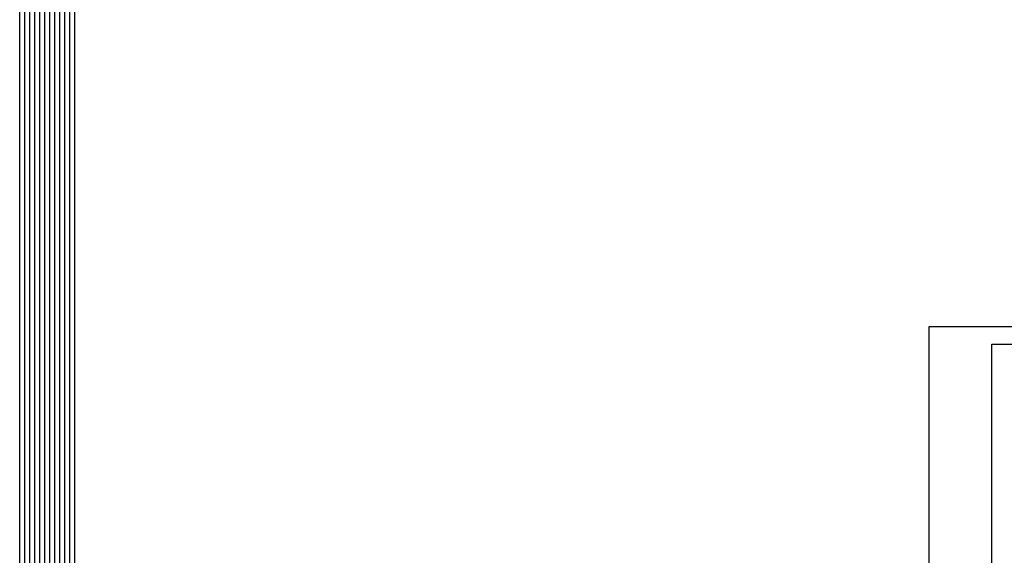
# Model space of a CAD drawing. Header units: millimetres. Extents: x 31969 to 285678, y -69766 to -1123.
# Tile 41 of 176: x 138394 to 140356, y -16529 to -15461. Entities that reach past the tile are written whole.
import ezdxf

# ---------------------------------------------------------------- set-up
doc = ezdxf.new("R2010")
doc.units = ezdxf.units.MM
doc.layers.add('a-pomocnicza', color=42, linetype='Continuous', plot=False)
doc.layers.add('a-ramka', color=7, linetype='Continuous')

msp = doc.modelspace()

# ---------------------------------------------------------------- linework, layer by layer
at = {"layer": 'a-pomocnicza', "ltscale": 100}
for points in [[(138394.13, -1122.76), (161199.31, -1122.76), (161199.31, -21871.78), (138394.13, -21871.78)], [(138404.13, -1132.76), (161189.31, -1132.76), (161189.31, -21861.78), (138404.13, -21861.78)], [(138414.13, -1142.76), (161179.31, -1142.76), (161179.31, -21851.78), (138414.13, -21851.78)], [(138424.13, -1152.76), (161169.31, -1152.76), (161169.31, -21841.78), (138424.13, -21841.78)], [(138434.13, -1162.76), (161159.31, -1162.76), (161159.31, -21831.78), (138434.13, -21831.78)], [(138444.13, -1172.76), (161149.31, -1172.76), (161149.31, -21821.78), (138444.13, -21821.78)], [(138454.13, -1182.76), (161139.31, -1182.76), (161139.31, -21811.78), (138454.13, -21811.78)], [(138464.13, -1192.76), (161129.31, -1192.76), (161129.31, -21801.78), (138464.13, -21801.78)], [(138474.13, -1202.76), (161119.31, -1202.76), (161119.31, -21791.78), (138474.13, -21791.78)], [(138484.13, -1212.76), (161109.31, -1212.76), (161109.31, -21781.78), (138484.13, -21781.78)], [(138494.13, -1222.76), (161099.31, -1222.76), (161099.31, -21771.78), (138494.13, -21771.78)], [(138504.13, -1232.76), (161089.31, -1232.76), (161089.31, -21761.78), (138504.13, -21761.78)]]:
    msp.add_lwpolyline(points, close=True, dxfattribs=at)
at = {"layer": 'a-ramka', "ltscale": 0.5, "elevation": -38205}
for points in [[(142306.66, -17557.87), (140206.66, -17557.87), (140206.66, -16072.87), (142306.66, -16072.87)], [(140331.66, -16107.87), (142271.66, -16107.87), (142271.66, -17522.87), (140331.66, -17522.87)]]:
    msp.add_lwpolyline(points, close=True, dxfattribs=at)

doc.saveas('drawing.dxf')
